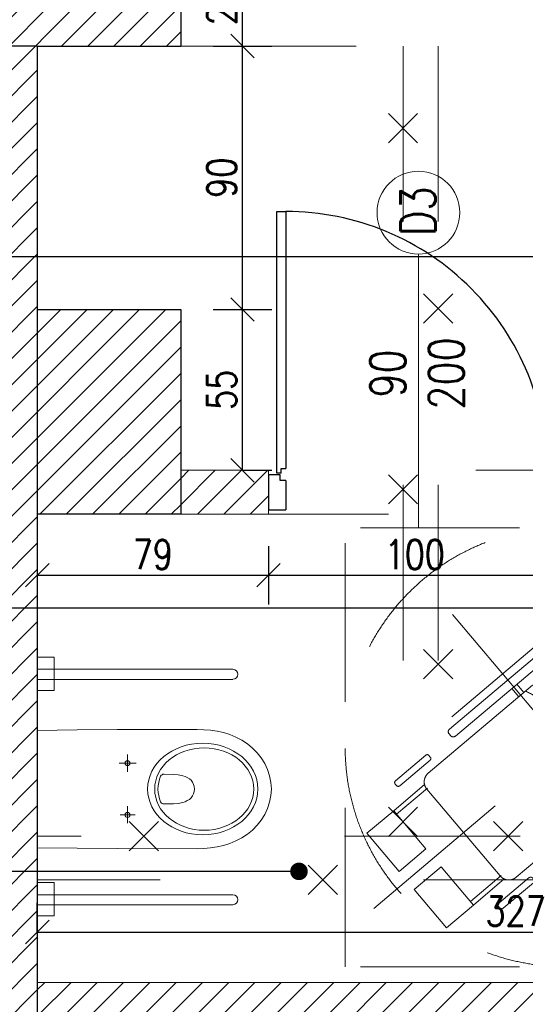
# Model space of a CAD drawing. Header units: millimetres. Extents: x -66901 to 936319, y -323998 to 488548.
# Tile 47 of 84: x 742869 to 744597, y 78587 to 81952. Entities that reach past the tile are written whole.
import ezdxf
from ezdxf import colors
from ezdxf.entities.mleader import LeaderData, LeaderLine
from ezdxf.lldxf.tags import DXFTag
from ezdxf.math import Vec2, Vec3

# ---------------------------------------------------------------- set-up
doc = ezdxf.new("R2010")
doc.units = ezdxf.units.MM
doc.header["$LTSCALE"] = 5
doc.header["$MEASUREMENT"] = 0
doc.linetypes.add('ACAD_ISO03W100', pattern=[30, 12, -18])
doc.linetypes.add('KRESKOWA', pattern=[0.4, 0.24, -0.16])
for name, color, linetype, lineweight, true_color in [('A_DZIAŁOWA_PROJEKTOWANE', 7, 'Continuous', 18, 0x007cb0), ('A_HATCH', 7, 'Continuous', 5, 0x999999), ('A_HATCH_PROJEKTOWANE', 7, 'Continuous', 9, 0x0089b6), ('A_WIDOK 2PLAN', 7, 'Continuous', 9, 0x666666)]:
    doc.layers.add(name, color=color, linetype=linetype, lineweight=lineweight, true_color=true_color)
for name, color, linetype, lineweight in [('A_KONST_ISTNIEJĄCE', 83, 'Continuous', 25), ('A_OPISY', 44, 'Continuous', 9), ('A_WIDOK', 141, 'Continuous', 13), ('A_WIDOK-NAD', 221, 'DASHED', 13), ('A_WYMIAROWANIE', 7, 'Continuous', 9), ('A_WYPOSAŻENIE', 181, 'Continuous', 9)]:
    doc.layers.add(name, color=color, linetype=linetype, lineweight=lineweight)
doc.layers.add('A_NIEWIDOCZNE  POMOCNICZE', color=252, linetype='ACAD_ISO03W100', lineweight=5, plot=False)
doc.layers.add('K-S$UPY', color=4, linetype='Continuous')
doc.styles.get("Standard").update_dxf_attribs({"font": 'simplex.shx', "width": 0.8})
tags = doc.linetypes.add('DASHED', pattern=[0.75, 0.5, -0.25]).pattern_tags.tags
tags[6:7] = [DXFTag(74, 4), DXFTag(75, 0), DXFTag(340, '0'), DXFTag(46, 1.0), DXFTag(50, 0.0), DXFTag(44, 0.0), DXFTag(45, 0.0)]
tags[4:5] = [DXFTag(74, 4), DXFTag(75, 0), DXFTag(340, '0'), DXFTag(46, 1.0), DXFTag(50, 0.0), DXFTag(44, 0.0), DXFTag(45, 0.0)]
doc.dimstyles.new('1 do 100', dxfattribs={"dimtxt": 10, "dimasz": 8, "dimexe": 10, "dimexo": 10, "dimgap": 2, "dimtad": 1, "dimdec": 0, "dimtxsty": 'Standard', "dimblk": 'OBLIQUE', "dimcen": 2.5, "dimadec": 0, "dimazin": 0, "dimtfac": 1, "dimtdec": 0, "dimtmove": 0, "dimatfit": 3, "dimldrblk": 'OBLIQUE', "dimfxl": 10, "dimfxlon": 1, "dimarcsym": 0})
pattern_1 = [(45, (-15049.4887, -19245.573), (-4.490128, 4.490128), [])]

# ---------------------------------------------------------------- blocks, each defined once
blk = doc.blocks.new('FOTEL-K')
at = {"linetype": 'KRESKOWA', "ltscale": 5, "transparency": 33554687}
for p, q in [((-1.701, 11.602), (-11.602, -1.701)), ((11.602, 1.701), (-1.701, 11.602)), ((0.579, -9.418), (-0.579, 9.418)), ((3.475, 2.644), (3.778, -2.29)), ((-3.773, 2.198), (-3.469, -2.735)), ((-2.395, 1.565), (-2.217, 1.576)), ((-2.334, 0.57), (-2.395, 1.565)), ((-2.217, 1.576), (-2.16, 0.649)), ((11.602, 1.701), (1.701, -11.602)), ((2.185, 1.847), (2.007, 1.836)), ((2.007, 1.836), (2.064, 0.908)), ((2.246, 0.852), (2.185, 1.847)), ((2.533, 0.749), (2.85, -4.401)), ((9.418, 0.579), (-9.418, -0.579)), ((-2.29, -4.717), (-2.606, 0.433)), ((2.923, 0.336), (2.56, 0.314)), ((2.938, 0.09), (2.575, 0.068)), ((-2.579, -0.002), (-2.988, -0.027)), ((-2.564, -0.248), (-2.973, -0.273)), ((1.701, -11.602), (-11.602, -1.701)), ((2.555, -6.335), (2.461, -4.812)), ((2.726, -6.325), (2.633, -4.801)), ((-1.931, -6.611), (-2.025, -5.088)), ((-1.76, -6.6), (-1.853, -5.077)), ((2.447, -4.856), (-1.834, -5.12))]:
    blk.add_line(p, q, dxfattribs=at)
for points in [[(3.332, -2.811), (3.246, -2.816, -0.414214), (3.109, -2.695), (2.756, 3.056, -0.414214), (2.877, 3.192), (2.963, 3.198, -0.414214), (3.099, 3.077), (3.453, -2.674, -0.414214)], [(-2.923, -3.195), (-3.009, -3.201, -0.414214), (-3.145, -3.08), (-3.499, 2.671, -0.414214), (-3.378, 2.808), (-3.292, 2.813, -0.414214), (-3.155, 2.693), (-2.802, -3.059, -0.414214)], [(3.416, -5.587), (3.339, -5.592, -0.414214), (3.248, -5.512), (3.156, -4.014, -0.414214), (3.237, -3.923), (3.314, -3.918, -0.414214), (3.405, -3.999), (3.497, -5.496, -0.414214)], [(-2.706, -5.964), (-2.629, -5.959, 0.414214), (-2.549, -5.868), (-2.641, -4.37, 0.414214), (-2.732, -4.29), (-2.809, -4.295, 0.414214), (-2.89, -4.386), (-2.798, -5.883, 0.414214)]]:
    blk.add_lwpolyline(points, format="xyb", close=True, dxfattribs=at)
for points in [[(-1.85, -7.934), (-1.931, -6.611), (-0.046, -6.495), (0.035, -7.818)], [(2.808, -7.648), (2.726, -6.325), (0.841, -6.441), (0.922, -7.764)]]:
    blk.add_lwpolyline(points, close=True, dxfattribs=at)
blk.add_circle((0, 0), 8.291, dxfattribs=at)
for centre, radius, start, end in [((0.309, -5.033), 6.195, 68.9594, 118.0744), ((0.331, -5.388), 6.195, 68.9594, 118.0744), ((2.421, -4.427), 0.43, 273.5169, 3.5169), ((-1.86, -4.69), 0.43, 183.5169, 273.5169)]:
    blk.add_arc(centre, radius, start, end, dxfattribs=at)
blk = doc.blocks.new('MISKA USTĘPOWA NP')
at = {"ltscale": 5}
for p, q in [((-39.53, 66.86), (-39.53, 0)), ((-36.1, 66.86), (-36.1, 0)), ((37.5, 66.86), (37.5, 0)), ((40.93, 66.86), (40.93, 0))]:
    blk.add_line(p, q, dxfattribs=at)
for p, q in [((-43.37, 5.71), (-43.37, 0)), ((-31.94, 5.71), (-43.37, 5.71)), ((-31.94, 0), (-31.94, 5.71)), ((33.66, 5.71), (33.66, 0)), ((45.09, 5.71), (33.66, 5.71)), ((45.09, 0), (45.09, 5.71))]:
    blk.add_line(p, q)
for points in [[(-20.06, 0), (-20.22, 13.67), (-20.34, 27.33), (-20.38, 54.66), (-20.3, 56.94), (-20.1, 59.18), (-19.74, 61.42), (-19.26, 63.62), (-18.58, 65.77), (-17.74, 67.89), (-16.7, 69.89), (-15.46, 71.81), (-14.03, 73.53), (-12.39, 75.12), (-10.59, 76.52), (-8.67, 77.72), (-6.63, 78.68), (-4.48, 79.4), (-2.24, 79.84), (0, 80), (2.28, 79.84), (4.52, 79.4), (6.67, 78.68), (8.71, 77.72), (10.63, 76.52), (12.43, 75.12), (14.03, 73.53), (15.5, 71.81), (16.74, 69.89), (17.78, 67.89), (18.62, 65.77), (19.3, 63.62), (19.78, 61.42), (20.1, 59.18), (20.3, 56.94), (20.38, 54.66), (20.34, 27.33), (20.26, 13.67), (20.06, 0)], [(8.87, 27.95), (8.87, 33.77)], [(-5.83, 30.85), (-11.71, 30.85)], [(-8.83, 28.29), (-8.83, 33.49)], [(11.87, 30.85), (5.87, 30.85)], [(20.06, 0), (-20.06, 0)]]:
    blk.add_lwpolyline(points)
for points in [[(5.11, 43.32), (5.07, 42.96), (4.92, 42.64), (4.72, 42.36), (4.4, 42.16), (3.36, 41.76), (2.24, 41.48), (1.12, 41.28), (0, 41.24), (-1.12, 41.28), (-2.24, 41.48), (-3.32, 41.76), (-4.4, 42.16), (-4.68, 42.36), (-4.92, 42.64), (-5.03, 42.96), (-5.07, 43.32), (-4.99, 46.55), (-4.88, 48.15), (-4.56, 49.75), (-4.32, 50.55), (-3.96, 51.27), (-3.52, 51.99), (-2.96, 52.59), (-2.32, 53.07), (-1.6, 53.43), (-0.8, 53.67), (0, 53.75), (0.84, 53.67), (1.6, 53.43), (2.36, 53.07), (3, 52.59), (3.52, 51.99), (3.96, 51.27), (4.32, 50.55), (4.56, 49.75), (4.88, 48.15), (5.03, 46.55)], [(8.87, 31.69), (8.55, 31.65), (8.27, 31.45), (8.07, 31.17), (7.99, 30.85), (8.07, 30.53), (8.27, 30.25), (8.55, 30.05), (8.87, 29.97), (9.19, 30.05), (9.47, 30.25), (9.67, 30.53), (9.71, 30.85), (9.67, 31.17), (9.47, 31.45), (9.19, 31.65)]]:
    blk.add_lwpolyline(points, close=True)
blk.add_circle((-8.85, 30.83), 0.859)
for centre in [(-37.81, 66.86), (39.22, 66.86)]:
    blk.add_arc(centre, 1.71, 0, 180, dxfattribs=at)
for centre, major_axis, ratio in [((0.02, 56.54), (0, 18.86), 0.829441), ((0, 57.04), (0, 16.92), 0.831158)]:
    blk.add_ellipse(centre, major_axis=major_axis, ratio=ratio, start_param=0, end_param=6.283185)
blk = doc.blocks.new('_Dot')
at = {"color": 0, "linetype": 'ByBlock', "lineweight": -2}
blk.add_line((-0.5, 0), (-1, 0), dxfattribs=at)
at = {"color": 0, "linetype": 'ByBlock', "const_width": 0.5}
blk.add_lwpolyline([(-0.25, 0, 1), (0.25, 0, 1)], format="xyb", close=True, dxfattribs=at)
blk = doc.blocks.new('ROZBIÓRKI_DOM')
at = {"layer": 'A_OPISY', "color": 22, "linetype": 'ACAD_ISO03W100', "true_color": 0xe22908}
for p, q in [((19200.15, 8497.89), (19200.15, 8227.89)), ((19212.15, 8497.89), (19212.15, 8227.89)), ((19195.15, 8474.85), (19205.15, 8464.85)), ((19195.15, 8464.85), (19205.15, 8474.85)), ((19207.15, 8413.18), (19217.15, 8403.18)), ((19207.15, 8403.18), (19217.15, 8413.18)), ((19195.15, 8351.38), (19205.15, 8341.38)), ((19195.15, 8341.38), (19205.15, 8351.38)), ((19207.15, 8291.66), (19217.15, 8281.66)), ((19207.15, 8281.66), (19217.15, 8291.66)), ((19195.15, 8237.78), (19205.15, 8227.78)), ((19195.15, 8227.78), (19205.15, 8237.78)), ((19106.52, 8232.89), (19116.52, 8222.89)), ((19106.52, 8222.89), (19116.52, 8232.89)), ((19231.09, 8232.89), (19241.09, 8222.89)), ((19231.09, 8222.89), (19241.09, 8232.89)), ((19390.15, 8227.89), (19075.15, 8227.89)), ((19167.75, 8217.89), (19177.75, 8207.89)), ((19167.75, 8207.89), (19177.75, 8217.89)), ((19417.15, 8212.89), (19075.15, 8212.89))]:
    blk.add_line(p, q, dxfattribs=at)
blk = doc.blocks.new('_Oblique')
at = {"color": 0, "linetype": 'ByBlock', "lineweight": -2}
blk.add_line((-0.5, -0.5), (0.5, 0.5), dxfattribs=at)
blk = doc.blocks.new('*D537')
at = {"layer": 'A_WYMIAROWANIE', "color": 0, "lineweight": -2, "ltscale": 2, "transparency": 16777216}
for p, q in [((14803.26, 18790.86), (14803.26, 18800.86)), ((15130.26, 18790.86), (15130.26, 18800.86)), ((14803.26, 18790.86), (15130.26, 18790.86))]:
    blk.add_line(p, q, dxfattribs=at)
at = {"layer": 'Defpoints', "color": 0, "ltscale": 2, "transparency": 16777216}
for p in [(15130.26, 18790.86), (14803.26, 18785.53), (15130.26, 18785.53)]:
    blk.add_point(p, dxfattribs=at)
at = {"layer": 'A_WYMIAROWANIE', "color": 0, "lineweight": -2, "ltscale": 2, "transparency": 16777216, "xscale": 8, "yscale": 8, "zscale": 8, "rotation": 180}
blk.add_blockref('_Oblique', (14803.26, 18790.86), dxfattribs=at)
at = {"layer": 'A_WYMIAROWANIE', "color": 0, "lineweight": -2, "ltscale": 2, "transparency": 16777216, "xscale": 8, "yscale": 8, "zscale": 8}
blk.add_blockref('_Oblique', (15130.26, 18790.86), dxfattribs=at)
at = {"layer": 'A_WYMIAROWANIE', "color": 0, "ltscale": 2, "transparency": 16777216, "insert": (14966.76, 18797.97), "char_height": 10, "attachment_point": 5}
blk.add_mtext('327', dxfattribs=at)
blk = doc.blocks.new('*D543')
at = {"layer": 'A_WYMIAROWANIE', "color": 0, "lineweight": -2, "ltscale": 2, "transparency": 16777216}
for p, q in [((14882.26, 18922.79), (14882.26, 18902.79)), ((14803.26, 18912.79), (14803.26, 18902.79)), ((14803.26, 18912.79), (14882.26, 18912.79))]:
    blk.add_line(p, q, dxfattribs=at)
at = {"layer": 'Defpoints', "color": 0, "ltscale": 2, "transparency": 16777216}
for p in [(14882.26, 18933.66), (14803.26, 18922.57), (14882.26, 18912.79)]:
    blk.add_point(p, dxfattribs=at)
at = {"layer": 'A_WYMIAROWANIE', "color": 0, "lineweight": -2, "ltscale": 2, "transparency": 16777216, "xscale": 8, "yscale": 8, "zscale": 8, "rotation": 180}
blk.add_blockref('_Oblique', (14803.26, 18912.79), dxfattribs=at)
at = {"layer": 'A_WYMIAROWANIE', "color": 0, "lineweight": -2, "ltscale": 2, "transparency": 16777216, "xscale": 8, "yscale": 8, "zscale": 8}
blk.add_blockref('_Oblique', (14882.26, 18912.79), dxfattribs=at)
at = {"layer": 'A_WYMIAROWANIE', "color": 0, "ltscale": 2, "transparency": 16777216, "insert": (14842.76, 18919.89), "char_height": 10, "attachment_point": 5}
blk.add_mtext('79', dxfattribs=at)
blk = doc.blocks.new('*D544')
at = {"layer": 'A_WYMIAROWANIE', "color": 0, "lineweight": -2, "ltscale": 2, "transparency": 16777216}
for p, q in [((14882.26, 18922.79), (14882.26, 18902.79)), ((14982.26, 18922.79), (14982.26, 18902.79)), ((14882.26, 18912.79), (14982.26, 18912.79))]:
    blk.add_line(p, q, dxfattribs=at)
at = {"layer": 'Defpoints', "color": 0, "ltscale": 2, "transparency": 16777216}
for p in [(14882.26, 18933.66), (14982.26, 18933.66), (14982.26, 18912.79)]:
    blk.add_point(p, dxfattribs=at)
at = {"layer": 'A_WYMIAROWANIE', "color": 0, "lineweight": -2, "ltscale": 2, "transparency": 16777216, "xscale": 8, "yscale": 8, "zscale": 8, "rotation": 180}
blk.add_blockref('_Oblique', (14882.26, 18912.79), dxfattribs=at)
at = {"layer": 'A_WYMIAROWANIE', "color": 0, "lineweight": -2, "ltscale": 2, "transparency": 16777216, "xscale": 8, "yscale": 8, "zscale": 8}
blk.add_blockref('_Oblique', (14982.26, 18912.79), dxfattribs=at)
at = {"layer": 'A_WYMIAROWANIE', "color": 0, "ltscale": 2, "transparency": 16777216, "insert": (14932.26, 18919.89), "char_height": 10, "attachment_point": 5}
blk.add_mtext('100', dxfattribs=at)
blk = doc.blocks.new('*D555')
at = {"layer": 'A_WYMIAROWANIE', "color": 0, "lineweight": -2, "ltscale": 2, "transparency": 16777216}
for p, q in [((14863.38, 19003.66), (14883.38, 19003.66)), ((14873.38, 18948.66), (14873.38, 19003.66)), ((14873.38, 18948.66), (14883.38, 18948.66))]:
    blk.add_line(p, q, dxfattribs=at)
at = {"layer": 'Defpoints', "color": 0, "ltscale": 2, "transparency": 16777216}
for p in [(14852.26, 19003.66), (14873.38, 19003.66), (14867.26, 18948.66)]:
    blk.add_point(p, dxfattribs=at)
at = {"layer": 'A_WYMIAROWANIE', "color": 0, "lineweight": -2, "ltscale": 2, "transparency": 16777216, "xscale": 8, "yscale": 8, "zscale": 8}
for p, rotation in [((14873.38, 19003.66), 90), ((14873.38, 18948.66), 270)]:
    blk.add_blockref('_Oblique', p, dxfattribs=dict(at, rotation=rotation))
at = {"layer": 'A_WYMIAROWANIE', "color": 0, "ltscale": 2, "transparency": 16777216, "insert": (14866.3, 18976.16), "char_height": 10, "attachment_point": 5, "rotation": 90}
blk.add_mtext('55', dxfattribs=at)
blk = doc.blocks.new('*D556')
at = {"layer": 'A_WYMIAROWANIE', "color": 0, "lineweight": -2, "ltscale": 2, "transparency": 16777216}
for p, q in [((14863.38, 19093.66), (14883.38, 19093.66)), ((14873.38, 19003.66), (14873.38, 19093.66)), ((14863.38, 19003.66), (14883.38, 19003.66))]:
    blk.add_line(p, q, dxfattribs=at)
at = {"layer": 'Defpoints', "color": 0, "ltscale": 2, "transparency": 16777216}
for p in [(14852.26, 19093.66), (14873.38, 19093.66), (14852.26, 19003.66)]:
    blk.add_point(p, dxfattribs=at)
at = {"layer": 'A_WYMIAROWANIE', "color": 0, "lineweight": -2, "ltscale": 2, "transparency": 16777216, "xscale": 8, "yscale": 8, "zscale": 8}
for p, rotation in [((14873.38, 19093.66), 90), ((14873.38, 19003.66), 270)]:
    blk.add_blockref('_Oblique', p, dxfattribs=dict(at, rotation=rotation))
at = {"layer": 'A_WYMIAROWANIE', "color": 0, "ltscale": 2, "transparency": 16777216, "insert": (14866.28, 19048.66), "char_height": 10, "attachment_point": 5, "rotation": 90}
blk.add_mtext('90', dxfattribs=at)
blk = doc.blocks.new('*D557')
at = {"layer": 'A_WYMIAROWANIE', "color": 0, "lineweight": -2, "ltscale": 2, "transparency": 16777216}
for p, q in [((14863.38, 19121.66), (14883.38, 19121.66)), ((14873.38, 19093.66), (14873.38, 19121.66)), ((14863.38, 19093.66), (14883.38, 19093.66))]:
    blk.add_line(p, q, dxfattribs=at)
at = {"layer": 'Defpoints', "color": 0, "ltscale": 2, "transparency": 16777216}
for p in [(14852.26, 19121.66), (14873.38, 19121.66), (14852.26, 19093.66)]:
    blk.add_point(p, dxfattribs=at)
at = {"layer": 'A_WYMIAROWANIE', "color": 0, "lineweight": -2, "ltscale": 2, "transparency": 16777216, "xscale": 8, "yscale": 8, "zscale": 8}
for p, rotation in [((14873.38, 19121.66), 90), ((14873.38, 19093.66), 270)]:
    blk.add_blockref('_Oblique', p, dxfattribs=dict(at, rotation=rotation))
at = {"layer": 'A_WYMIAROWANIE', "color": 0, "ltscale": 2, "transparency": 16777216, "insert": (14866.28, 19107.66), "char_height": 10, "attachment_point": 5, "rotation": 90}
blk.add_mtext('28', dxfattribs=at)
blk = doc.blocks.new('A$C704C2890')
at = {"layer": 'A_HATCH'}
h = blk.add_hatch(dxfattribs=at)
h.set_pattern_fill('ANSI31', color=256, scale=2)
h.set_pattern_definition(pattern_1)
h.paths.add_polyline_path([(2024, -1237), (1954, -1237), (1914, -1237), (1914, -1280), (1958, -1280), (1958, -1294), (2024, -1294)])
h.paths.add_polyline_path([(1739, -1237), (1567, -1237), (1567, -1280), (1739, -1280)])
h.paths.add_polyline_path([(1467, -1144), (1439, -1144), (1439, -1237), (1467, -1237)])
h.paths.add_polyline_path([(1467, -1019), (1439, -1019), (1439, -1044), (1467, -1044)])
h.paths.add_polyline_path([(1467, -507), (1439, -507), (1439, -931), (1467, -931)])
h.paths.add_polyline_path([(1516, -597), (1467, -597), (1467, -667), (1516, -667)])
h.paths.add_polyline_path([(1516, -479), (1482, -479), (1482, -447), (1475.1, -447), (1439, -447), (1439, -507), (1467, -507), (1516, -507)])
h.paths.add_polyline_path([(1954, -479), (1727, -479), (1727, -474), (1699, -474), (1699, -479), (1699, -507), (1954, -507)])
h.paths.add_polyline_path([(1727, -349), (1699, -349), (1699, -384), (1727, -384)])
h.paths.add_polyline_path([(1727, -172), (1727, -129), (1674, -129), (1674, -136.43), (1674, -172), (1699, -172), (1699, -245), (1727, -245)])
h.paths.add_polyline_path([(1482, 38), (1411, 38), (1411, 30), (1411, -5), (1439, -5), (1439, -172), (1529, -172), (1529, -129), (1482, -129)])
h.paths.add_polyline_path([(1482, -172), (1439, -172), (1439, -320), (1482, -320)])
at = {"layer": 'A_HATCH_PROJEKTOWANE', "ltscale": 2}
h = blk.add_hatch(dxfattribs=at)
h.set_pattern_fill('ANSI31', color=256, scale=2)
h.set_pattern_definition(pattern_1)
h.paths.add_polyline_path([(1737, -922), (1722, -922), (1722, -1020), (1737, -1020)])
h.paths.add_polyline_path([(1954, -827), (1467, -827), (1467, -842), (1954, -842)])
h.paths.add_polyline_path([(1809, -667), (1844, -667), (1844, -652), (1751.86, -652), (1751.86, -617), (1736.86, -617), (1736.86, -652), (1646, -652), (1646, -667), (1731.86, -667), (1794, -667), (1794, -827), (1809, -827)])
h.paths.add_polyline_path([(1546, -652), (1516, -652), (1516, -667), (1546, -667)])
h.paths.add_polyline_path([(1751.86, -507), (1736.86, -507), (1736.86, -517), (1751.86, -517)])
h.paths.add_polyline_path([(1954, -652), (1944, -652), (1944, -667), (1954, -667)])
at = {"color": 144}
for p, q in [((1550.39, -652.96), (1550.39, -651.42)), ((1550.39, -651.42), (1551.94, -651.42)), ((1549.97, -655.53), (1549.97, -653.54)), ((1551.96, -655.53), (1549.97, -655.53))]:
    blk.add_line(p, q, dxfattribs=at)
for points in [[(1548.85, -652.96), (1548.85, -563.56), (1551.94, -563.56), (1551.94, -651.42)], [(1549.97, -653.54), (1546, -653.54), (1546, -665.46), (1551.96, -665.46)], [(1550.39, -652.96), (1548.85, -652.96)], [(1551.96, -655.53), (1551.96, -665.46)]]:
    blk.add_lwpolyline(points, dxfattribs=at)
blk.add_arc((1551.94, -652.99), 89.43, 359.6452, 90.0011, dxfattribs=at)
at = {"layer": 'A_DZIAŁOWA_PROJEKTOWANE', "ltscale": 2}
for p, q in [((1546, -652), (1516, -652)), ((1546, -667), (1546, -652)), ((1546, -667), (1516, -667)), ((1467, -827), (1954, -827)), ((1467, -827), (1467, -842))]:
    blk.add_line(p, q, dxfattribs=at)
at = {"layer": 'A_KONST_ISTNIEJĄCE', "ltscale": 2}
for p, q in [((1516, -479), (1516, -507)), ((1467, -507), (1439, -507)), ((1467, -507), (1516, -507)), ((1467, -507), (1467, -931)), ((1467, -597), (1516, -597)), ((1516, -597), (1516, -667)), ((1516, -667), (1467, -667))]:
    blk.add_line(p, q, dxfattribs=at)
at = {"layer": 'A_NIEWIDOCZNE  POMOCNICZE', "ltscale": 2}
blk.add_lwpolyline([(1482, -172), (1699, -172), (1699, -507), (1736.86, -507), (1736.86, -652), (1516, -652), (1516, -597), (1467, -597), (1467, -507), (1516, -507), (1516, -479), (1482, -479), (1482, -172)], dxfattribs=at)
blk.add_lwpolyline([(1467, -667), (1794, -667), (1794, -827), (1467, -827)], close=True, dxfattribs=at)
at = {"layer": 'A_OPISY', "color": 144, "transparency": 33554559}
blk.add_line((1597.26, -671.76), (1597.26, -578.09), dxfattribs=at)
blk.add_circle((1597.26, -563.94), 14.15, dxfattribs=at)
at = {"layer": 'A_WIDOK-NAD', "color": 144, "linetype": 'ACAD_ISO03W100'}
blk.add_line((1516, -507), (1699, -507), dxfattribs=at)
at = {"layer": 'A_WIDOK'}
blk.add_blockref('ROZBIÓRKI_DOM', (-17608.15, -9004.89), dxfattribs=at)
at = {"layer": 'A_WIDOK 2PLAN', "xscale": 9.045634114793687, "yscale": 9.045634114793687, "zscale": 9.045634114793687, "rotation": 306.6570343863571}
blk.add_blockref('FOTEL-K', (1647.21, -746.64), dxfattribs=at)
at = {"layer": 'A_WYPOSAŻENIE', "xscale": -1, "rotation": 270}
blk.add_blockref('MISKA USTĘPOWA NP', (1467, -760.94), dxfattribs=at)
at = {"layer": 'A_OPISY', "color": 144, "transparency": 33554559, "char_height": 12, "width": 44.3905, "attachment_point": 5, "rotation": 90}
for s, insert in [('D3', (1597.12, -563.43)), ('90\\P200', (1596.81, -618.91))]:
    blk.add_mtext(s, dxfattribs=dict(at, insert=insert))
at = {"layer": 'A_OPISY'}
for tag, p in [('90+15', (1523.57, -388.18)), ('200', (1523.57, -407.04))]:
    blk.add_attdef(tag, p, '', height=9.86, dxfattribs=at)
blk.add_attdef('OZ', (1572.64, -382.31), '', height=9.86, rotation=270, dxfattribs=at)
at = {"layer": 'A_WYMIAROWANIE', "ltscale": 2}
for base, p1, p2, picture, middle in [((1546, 18912.79), (1467, 18922.57), (1546, -667), '*D543', (1506.5, -680.77)), ((1794, -809.8), (1467, -815.13), (1794, -815.13), '*D537', (1630.5, -802.69))]:
    dim = blk.add_linear_dim(base=base, p1=p1, p2=p2, dimstyle='1 do 100', dxfattribs=at)
    dim.commit()
    dim.dimension.update_dxf_attribs({"geometry": picture, "text_midpoint": middle, "insert": (-13336.26, -19600.66)})
for base, p1, p2, picture, middle in [((1537.12, -479), (1516, -507), (1516, -479), '*D557', (1530.02, -493)), ((1537.12, -507), (1516, -597), (1516, -507), '*D556', (1530.02, -552))]:
    dim = blk.add_linear_dim(base=base, p1=p1, p2=p2, angle=90, dimstyle='1 do 100', override={"dimtmove": 1}, dxfattribs=at)
    dim.commit()
    dim.dimension.update_dxf_attribs({"geometry": picture, "text_midpoint": middle, "insert": (-13336.26, -19600.66)})
dim = blk.add_linear_dim(base=(1537.12, -597), p1=(1531, -652), p2=(1516, -597), angle=90, dimstyle='1 do 100', dxfattribs=at)
dim.commit()
dim.dimension.update_dxf_attribs({"geometry": '*D555', "text_midpoint": (1530.04, -624.5), "insert": (-13336.26, -19600.66)})
dim = blk.add_linear_dim(base=(1646, -687.87), p1=(1546, -667), p2=(1646, -667), dimstyle='1 do 100', override={"dimtmove": 1}, dxfattribs=at)
dim.commit()
dim.dimension.update_dxf_attribs({"geometry": '*D544', "text_midpoint": (1596, -680.77), "insert": (-13336.26, -19600.66)})
at = {"layer": 'A_DZIAŁOWA_PROJEKTOWANE', "ltscale": 2}
ml = blk.add_multileader_mtext('Standard', dxfattribs=at)
ml.set_content('DOCIEPLENIE  ŚCIANY ZEWNĘTRZNEJ IZOLACJĄ TERMICZNĄ - STYROPIAN GR.12CM ', color=256)
ml.set_leader_properties()
ml.build(insert=Vec2(0, 0))
ml.multileader.update_dxf_attribs({"arrow_head_size": 8})
ctx = ml.context
ctx.base_point, ctx.char_height, ctx.arrow_head_size, ctx.plane_origin = Vec3(-279.69, -702.51), 8, 8, Vec3(-199.73, -738.69)
notes = []
notes.append((ctx, [(0, (1, 1, 0), (-90.62, -702.51), (-1, 0), 8, [(0, [(-49, -738.69)], 0, [])])]))
ctx.mtext.insert, ctx.mtext.width, ctx.mtext.defined_height, ctx.mtext.flow_direction = Vec3(-240.14, -698.44), 189.5849, 56.48, 5
at = {"layer": 'A_OPISY'}
ml = blk.add_multileader_mtext('Standard', dxfattribs=at)
ml.set_content('', color=256)
ml.set_leader_properties()
ml.set_arrow_properties(name='DOT')
ml.build(insert=Vec2(0, 0))
ml.multileader.update_dxf_attribs({"arrow_head_size": 6})
ctx = ml.context
ctx.base_point, ctx.arrow_head_size, ctx.plane_origin = Vec3(1208.11, -579.07), 6, Vec3(991.57, -111.36)
ctx.text_align_type = 2
notes.append((ctx, [(1, (1, 1, 0), (1226.63, -579.07), (-1, 0), 14.52, [(0, [(1793.97, -579.07)], 0, [])])]))
ctx.mtext.insert, ctx.mtext.alignment, ctx.mtext.flow_direction = Vec3(1210.11, -577.07), 3, 5
ml = blk.add_multileader_mtext('Standard', dxfattribs=at)
ml.set_content('', color=256)
ml.set_leader_properties()
ml.set_arrow_properties(name='DOT')
ml.build(insert=Vec2(0, 0))
ml.multileader.update_dxf_attribs({"arrow_head_size": 6})
ctx = ml.context
ctx.base_point, ctx.arrow_head_size, ctx.plane_origin = Vec3(1208.11, -699.07), 6, Vec3(991.57, -231.36)
ctx.text_align_type = 2
notes.append((ctx, [(1, (1, 1, 0), (1226.63, -699.07), (-1, 0), 14.52, [(0, [(1886.16, -699.07)], 0, [])])]))
ctx.mtext.insert, ctx.mtext.alignment, ctx.mtext.flow_direction = Vec3(1210.11, -697.07), 3, 5
ml = blk.add_multileader_mtext('Standard', dxfattribs=at)
ml.set_content('', color=256)
ml.set_leader_properties()
ml.set_arrow_properties(name='DOT')
ml.build(insert=Vec2(0, 0))
ml.multileader.update_dxf_attribs({"arrow_head_size": 6})
ctx = ml.context
ctx.base_point, ctx.arrow_head_size, ctx.plane_origin = Vec3(1208.11, -789.07), 6, Vec3(991.57, -321.36)
ctx.text_align_type = 2
notes.append((ctx, [(1, (1, 1, 0), (1226.63, -789.07), (-1, 0), 14.52, [(0, [(1556.44, -789.07)], 0, [])])]))
ctx.mtext.insert, ctx.mtext.alignment, ctx.mtext.flow_direction = Vec3(1210.11, -787.07), 3, 5
for ctx, leaders in notes:
    for number, flags, end, landing, length, lines in leaders:
        leader = LeaderData()
        leader.index, (leader.has_last_leader_line, leader.has_dogleg_vector, leader.attachment_direction) = number, flags
        leader.last_leader_point, leader.dogleg_vector, leader.dogleg_length = Vec3(end), Vec3(landing), length
        for number, points, colour, breaks in lines:
            line = LeaderLine()
            line.index, line.vertices, line.color, line.breaks = number, Vec3.list(points), colors.encode_raw_color(colour), breaks
            leader.lines.append(line)
        ctx.leaders.append(leader)

msp = doc.modelspace()

# ---------------------------------------------------------------- block references
at = {"layer": 'K-S$UPY', "xscale": 10, "yscale": 10, "zscale": 10}
msp.add_blockref('A$C704C2890', (728259, 86931.848), dxfattribs=at)

doc.saveas('drawing.dxf')
